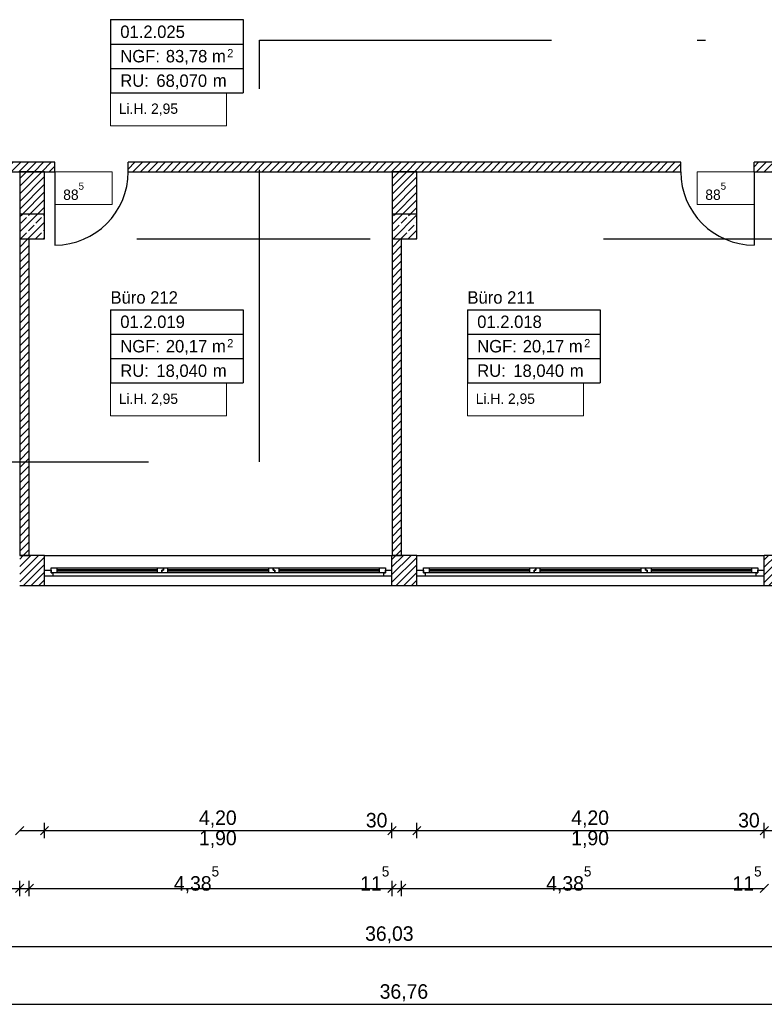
# Model space of a CAD drawing. Extents: x -28.8 to 46.3, y -2.8 to 85.1.
# Tile 7 of 16: x 13.7 to 22.7, y 23.7 to 35.6. Entities that reach past the tile are written whole.
import ezdxf

# ---------------------------------------------------------------- set-up
doc = ezdxf.new("R2010")
doc.units = 0
doc.header["$MEASUREMENT"] = 0
for name, pattern in [('Strichlinie', [0.005644, 0.002822, -0.002822]), ('Strichpunktlinie', [0.006703, 0.003528, -0.001764, 0, -0.001411]), ('Wipeout_Contour', [1, 0, -1])]:
    doc.linetypes.add(name, pattern=pattern)
for name, color, linetype in [('2._OG_2_0', 7, 'Continuous'), ('2._OG_2_P_BM_ROHBAU', 7, 'Continuous'), ('2._OG_2_P_ZE_BILD', 7, 'Continuous'), ('2._OG_2_P_ZE_TEXT', 7, 'Continuous'), ('2._OG_2_R_NT_INNENWAND', 7, 'Continuous'), ('2._OG_2_R_TR_AUSSENWAND', 7, 'Continuous'), ('2._OG_2_R_TR_INNENWAND', 7, 'Continuous'), ('2._OG_2_R_TR_STUETZE', 7, 'Continuous'), ('2._OG_2_R_TR_UNTERZUG', 7, 'Continuous'), ('2._OG_2_Räume', 7, 'Continuous')]:
    doc.layers.add(name, color=color, linetype=linetype)
doc.styles.add('ERSTELLTER_STIL_1', font='txt')
doc.styles.add('ERSTELLTER_STIL_2', font='txt')
pattern_1 = [(45, (0, 0), (-0.04596194, 0.04596194), [])]
pattern_2 = [(45, (0, 0), (-0.0919239, 0.0919239), []), (45, (-0.04596, 0.04596), (-0.0919239, 0.0919239), [0.0975, -0.0325])]

msp = doc.modelspace()

# ---------------------------------------------------------------- hatches: boundary and pattern name
at = {"layer": '2._OG_2_R_NT_INNENWAND', "linetype": 'Continuous', "ltscale": 1000}
h = msp.add_hatch(dxfattribs=at)
h.set_pattern_fill('MW_Kalksandstein_0002', color=256, style=0, pattern_type=2)
h.set_pattern_definition(pattern_1)
h.paths.add_polyline_path([(13.846, 32.95), (13.731, 32.95), (13.731, 29.125), (13.846, 29.125)], flags=0)
h = msp.add_hatch(dxfattribs=at)
h.set_pattern_fill('MW_Kalksandstein_0002', color=256, style=0, pattern_type=2)
h.set_pattern_definition(pattern_1)
h.paths.add_polyline_path([(18.346, 32.95), (18.231, 32.95), (18.231, 29.125), (18.346, 29.125)], flags=0)
at = {"layer": '2._OG_2_R_TR_AUSSENWAND', "linetype": 'Continuous', "ltscale": 1000}
h = msp.add_hatch(dxfattribs=at)
h.set_pattern_fill('MW_Kalksandstein_0002', color=256, style=0, pattern_type=2)
h.set_pattern_definition(pattern_1)
h.paths.add_polyline_path([(13.73, 28.875), (13.73, 28.76), (14.03, 28.76), (14.03, 28.875), (14.03, 28.945), (14.03, 29.125), (13.73, 29.125), (13.73, 28.945)], flags=0)
h = msp.add_hatch(dxfattribs=at)
h.set_pattern_fill('MW_Kalksandstein_0002', color=256, style=0, pattern_type=2)
h.set_pattern_definition(pattern_1)
h.paths.add_polyline_path([(18.23, 28.875), (18.23, 28.76), (18.53, 28.76), (18.53, 28.875), (18.53, 28.945), (18.53, 29.125), (18.23, 29.125), (18.23, 28.945)], flags=0)
h = msp.add_hatch(dxfattribs=at)
h.set_pattern_fill('MW_Kalksandstein_0002', color=256, style=0, pattern_type=2)
h.set_pattern_definition(pattern_1)
h.paths.add_polyline_path([(22.73, 28.875), (22.73, 28.76), (23.03, 28.76), (23.03, 28.875), (23.03, 28.945), (23.03, 29.125), (22.73, 29.125), (22.73, 28.945)], flags=0)
at = {"layer": '2._OG_2_R_TR_INNENWAND', "linetype": 'Continuous', "ltscale": 1000}
h = msp.add_hatch(dxfattribs=at)
h.set_pattern_fill('MW_Kalksandstein_0002', color=256, style=0, pattern_type=2)
h.set_pattern_definition(pattern_1)
h.paths.add_polyline_path([(13.606, 33.875), (13.606, 33.76), (14.156, 33.76), (14.156, 33.875)], flags=0)
h = msp.add_hatch(dxfattribs=at)
h.set_pattern_fill('MW_Kalksandstein_0002', color=256, style=0, pattern_type=2)
h.set_pattern_definition(pattern_1)
h.paths.add_polyline_path([(15.041, 33.76), (21.721, 33.76), (21.721, 33.875), (15.041, 33.875)], flags=0)
h = msp.add_hatch(dxfattribs=at)
h.set_pattern_fill('MW_Kalksandstein_0002', color=256, style=0, pattern_type=2)
h.set_pattern_definition(pattern_1)
h.paths.add_polyline_path([(22.606, 33.76), (23.156, 33.76), (23.156, 33.875), (22.606, 33.875)], flags=0)
h = msp.add_hatch(dxfattribs=at)
h.set_pattern_fill('MW_Kalksandstein_0002', color=256, style=0, pattern_type=2)
h.set_pattern_definition(pattern_1)
h.paths.add_polyline_path([(14.031, 33.76), (13.731, 33.76), (13.731, 33.25), (14.031, 33.25)], flags=0)
h = msp.add_hatch(dxfattribs=at)
h.set_pattern_fill('MW_Kalksandstein_0002', color=256, style=0, pattern_type=2)
h.set_pattern_definition(pattern_1)
h.paths.add_polyline_path([(18.531, 33.76), (18.231, 33.76), (18.231, 33.25), (18.531, 33.25)], flags=0)
at = {"layer": '2._OG_2_R_TR_STUETZE', "linetype": 'Continuous', "ltscale": 1000}
h = msp.add_hatch(dxfattribs=at)
h.set_pattern_fill('Beton__Stahlbeton_0002', color=256, style=0, pattern_type=2)
h.set_pattern_definition(pattern_2)
h.paths.add_polyline_path([(13.731, 32.95), (14.031, 32.95), (14.031, 33.25), (13.731, 33.25)], flags=0)
h = msp.add_hatch(dxfattribs=at)
h.set_pattern_fill('Beton__Stahlbeton_0002', color=256, style=0, pattern_type=2)
h.set_pattern_definition(pattern_2)
h.paths.add_polyline_path([(18.231, 32.95), (18.531, 32.95), (18.531, 33.25), (18.231, 33.25)], flags=0)

# ---------------------------------------------------------------- linework, layer by layer
at = {"layer": '2._OG_2_0', "linetype": 'Continuous', "ltscale": 1000}
for p, q in [((14.156, 33.76), (14.156, 33.875)), ((15.041, 33.76), (15.041, 33.875)), ((21.721, 33.76), (21.721, 33.875)), ((22.606, 33.76), (22.606, 33.875)), ((14.03, 28.945), (14.03, 29.125)), ((18.23, 28.945), (18.23, 29.125)), ((18.53, 28.945), (18.53, 29.125)), ((22.73, 28.945), (22.73, 29.125)), ((14.03, 28.875), (14.03, 28.945)), ((18.23, 28.875), (18.23, 28.945)), ((18.53, 28.875), (18.53, 28.945)), ((22.73, 28.875), (22.73, 28.945)), ((14.03, 28.76), (14.03, 28.875)), ((18.23, 28.76), (18.23, 28.875)), ((18.53, 28.76), (18.53, 28.875)), ((22.73, 28.76), (22.73, 28.875))]:
    msp.add_line(p, q, dxfattribs=at)
at = {"layer": '2._OG_2_P_BM_ROHBAU', "linetype": 'Continuous', "ltscale": 1000}
for p, q in [((13.78, 25.85), (13.68, 25.75)), ((14.08, 25.85), (13.98, 25.75)), ((14.03, 25.706), (14.03, 25.894)), ((18.28, 25.85), (18.18, 25.75)), ((18.23, 25.706), (18.23, 25.894)), ((18.58, 25.85), (18.48, 25.75)), ((18.53, 25.706), (18.53, 25.894)), ((22.78, 25.85), (22.68, 25.75)), ((22.73, 25.706), (22.73, 25.894)), ((13.73, 25.8), (14.03, 25.8)), ((14.03, 25.8), (18.23, 25.8)), ((18.23, 25.8), (18.53, 25.8)), ((18.53, 25.8), (22.73, 25.8)), ((22.73, 25.8), (23.03, 25.8)), ((13.781, 25.15), (13.681, 25.05)), ((13.731, 25.006), (13.731, 25.194)), ((13.896, 25.15), (13.796, 25.05)), ((13.846, 25.006), (13.846, 25.194)), ((18.281, 25.15), (18.181, 25.05)), ((18.231, 25.006), (18.231, 25.194)), ((18.396, 25.15), (18.296, 25.05)), ((18.346, 25.006), (18.346, 25.194)), ((22.781, 25.15), (22.681, 25.05)), ((9.5, 25.1), (13.731, 25.1)), ((13.731, 25.1), (13.846, 25.1)), ((13.846, 25.1), (18.231, 25.1)), ((18.231, 25.1), (18.346, 25.1)), ((18.346, 25.1), (22.731, 25.1)), ((0.366, 24.4), (36.395, 24.4)), ((0.001, 23.7), (36.76, 23.7))]:
    msp.add_line(p, q, dxfattribs=at)
at = {"layer": '2._OG_2_P_ZE_BILD', "linetype": 'Strichpunktlinie', "ltscale": 1000}
for p, q in [((16.628, 34.765), (16.628, 35.35)), ((16.628, 35.35), (45.863, 35.35)), ((16.628, 30.257), (16.628, 34.765)), ((-1.849, 30.257), (16.628, 30.257))]:
    msp.add_line(p, q, dxfattribs=at)
at = {"layer": '2._OG_2_P_ZE_TEXT', "color": 255, "linetype": 'Continuous', "lineweight": 18, "ltscale": 1000}
for p, q in [((16.229, 34.715), (14.828, 34.715)), ((14.828, 34.715), (14.828, 34.318)), ((16.229, 34.318), (16.229, 34.715)), ((14.828, 34.318), (16.229, 34.318)), ((14.846, 33.76), (14.156, 33.76)), ((14.156, 33.76), (14.156, 33.364)), ((14.846, 33.364), (14.846, 33.76)), ((22.606, 33.76), (21.917, 33.76)), ((21.917, 33.76), (21.917, 33.364)), ((22.606, 33.364), (22.606, 33.76)), ((14.156, 33.364), (14.846, 33.364)), ((21.917, 33.364), (22.606, 33.364)), ((16.229, 31.21), (14.828, 31.21)), ((14.828, 31.21), (14.828, 30.813)), ((16.229, 30.813), (16.229, 31.21)), ((20.544, 31.21), (19.142, 31.21)), ((19.142, 31.21), (19.142, 30.813)), ((20.544, 30.813), (20.544, 31.21)), ((14.828, 30.813), (16.229, 30.813)), ((19.142, 30.813), (20.544, 30.813))]:
    msp.add_line(p, q, dxfattribs=at)
at = {"layer": '2._OG_2_R_NT_INNENWAND', "linetype": 'Continuous', "ltscale": 1000}
for p, q in [((13.731, 33.25), (13.731, 29.125)), ((13.846, 33.25), (13.731, 33.25)), ((18.231, 33.25), (18.231, 29.125)), ((18.346, 33.25), (18.231, 33.25)), ((13.846, 29.125), (13.846, 32.95)), ((18.346, 29.125), (18.346, 32.95)), ((13.731, 29.125), (13.846, 29.125)), ((18.231, 29.125), (18.346, 29.125))]:
    msp.add_line(p, q, dxfattribs=at)
at = {"layer": '2._OG_2_R_TR_AUSSENWAND', "linetype": 'Continuous', "ltscale": 1000}
for p, q in [((14.03, 29.125), (13.73, 29.125)), ((14.03, 29.125), (18.23, 29.125)), ((18.53, 29.125), (18.23, 29.125)), ((18.53, 29.125), (22.73, 29.125)), ((23.03, 29.125), (22.73, 29.125)), ((13.73, 28.76), (14.03, 28.76)), ((14.03, 28.76), (18.23, 28.76)), ((18.23, 28.76), (18.53, 28.76)), ((18.53, 28.76), (22.73, 28.76)), ((22.73, 28.76), (23.03, 28.76))]:
    msp.add_line(p, q, dxfattribs=at)
at = {"layer": '2._OG_2_R_TR_INNENWAND', "linetype": 'Continuous', "ltscale": 1000}
for p, q in [((14.156, 33.875), (13.606, 33.875)), ((21.721, 33.875), (15.041, 33.875)), ((23.156, 33.875), (22.606, 33.875)), ((13.606, 33.76), (14.156, 33.76)), ((14.031, 33.76), (13.731, 33.76)), ((13.731, 33.76), (13.731, 33.25)), ((14.031, 33.25), (14.031, 33.76)), ((14.156, 33.76), (14.156, 32.875)), ((15.041, 33.76), (21.721, 33.76)), ((18.531, 33.76), (18.231, 33.76)), ((18.231, 33.76), (18.231, 33.25)), ((18.531, 33.25), (18.531, 33.76)), ((22.606, 33.76), (23.156, 33.76)), ((22.606, 33.76), (22.606, 32.875))]:
    msp.add_line(p, q, dxfattribs=at)
for centre, start, end in [((14.156, 33.76), 270, 0), ((22.606, 33.76), 180, 270)]:
    msp.add_arc(centre, 0.885, start, end, dxfattribs=at)
at = {"layer": '2._OG_2_R_TR_STUETZE', "linetype": 'Continuous', "ltscale": 1000}
for p, q in [((13.731, 33.25), (13.731, 32.95)), ((14.031, 33.25), (13.731, 33.25)), ((14.031, 32.95), (14.031, 33.25)), ((18.231, 33.25), (18.231, 32.95)), ((18.531, 33.25), (18.231, 33.25)), ((18.531, 32.95), (18.531, 33.25)), ((13.731, 32.95), (14.031, 32.95)), ((18.231, 32.95), (18.531, 32.95))]:
    msp.add_line(p, q, dxfattribs=at)
at = {"layer": '2._OG_2_R_TR_UNTERZUG', "linetype": 'Strichlinie', "ltscale": 1000}
msp.add_line((9.5, 32.95), (36.26, 32.95), dxfattribs=at)
at = {"layer": '2._OG_2_Räume', "linetype": 'Continuous', "ltscale": 1000}
for p, q in [((14.828, 35.599), (14.828, 34.715)), ((14.828, 35.599), (16.432, 35.599)), ((16.432, 35.599), (16.432, 34.715)), ((14.828, 35.304), (16.432, 35.304)), ((14.828, 35.009), (16.432, 35.009)), ((14.828, 34.715), (16.432, 34.715)), ((14.828, 32.094), (14.828, 31.21)), ((14.828, 32.094), (16.432, 32.094)), ((16.432, 32.094), (16.432, 31.21)), ((19.142, 32.094), (19.142, 31.21)), ((19.142, 32.094), (20.746, 32.094)), ((20.746, 32.094), (20.746, 31.21)), ((14.828, 31.799), (16.432, 31.799)), ((19.142, 31.799), (20.746, 31.799)), ((14.828, 31.504), (16.432, 31.504)), ((19.142, 31.504), (20.746, 31.504)), ((14.828, 31.21), (16.432, 31.21)), ((19.142, 31.21), (20.746, 31.21))]:
    msp.add_line(p, q, dxfattribs=at)

# ---------------------------------------------------------------- texts
at = {"layer": '2._OG_2_P_BM_ROHBAU', "linetype": 'Continuous', "char_height": 0.175, "attachment_point": 7, "style": 'ERSTELLTER_STIL_2'}
for s, insert in [('{4,20}', (15.897, 25.835)), ('{30}', (17.914, 25.835)), ('{4,20}', (20.397, 25.835)), ('{30}', (22.414, 25.835)), ('{1,90}', (15.897, 25.59)), ('{1,90}', (20.397, 25.59)), ('{11\\A1{\\H0.7x;\\S5^  ;}}', (17.846, 25.073)), ('{11\\A1{\\H0.7x;\\S5^  ;}}', (22.346, 25.073)), ('{4,38\\A1{\\H0.7x;\\S5^  ;}}', (15.594, 25.041)), ('{4,38\\A1{\\H0.7x;\\S5^  ;}}', (20.094, 25.041)), ('{36,03}', (17.905, 24.435)), ('{36,76}', (18.081, 23.735))]:
    msp.add_mtext(s, dxfattribs=dict(at, insert=insert))
at = {"layer": '2._OG_2_P_ZE_TEXT', "linetype": 'Continuous', "char_height": 0.125, "attachment_point": 1, "style": 'ERSTELLTER_STIL_2'}
for s, insert in [('{Li.H. 2,95}', (14.928, 34.586)), ('{88\\A1{\\H0.7x;\\S5^  ;}}', (14.256, 33.631)), ('{88\\A1{\\H0.7x;\\S5^  ;}}', (22.017, 33.631)), ('{Li.H. 2,95}', (14.928, 31.081)), ('{Li.H. 2,95}', (19.242, 31.081))]:
    msp.add_mtext(s, dxfattribs=dict(at, insert=insert))
at = {"layer": '2._OG_2_Räume', "linetype": 'Continuous'}
for s, insert, char_height, attachment_point, style in [('{01.2.025 }', (14.946, 35.528), 0.15, 1, 'ERSTELLTER_STIL_2'), ('{NGF: }', (14.946, 35.233), 0.15, 1, 'ERSTELLTER_STIL_2'), ('{83,78 m}', (15.496, 35.233), 0.15, 1, 'ERSTELLTER_STIL_2'), ('{2}', (16.238, 35.244), 0.1, 1, 'ERSTELLTER_STIL_2'), ('{RU: }', (14.946, 34.938), 0.15, 1, 'ERSTELLTER_STIL_2'), ('{68,070}', (15.382, 34.759), 0.15, 7, 'ERSTELLTER_STIL_2'), ('{ m}', (16.009, 34.938), 0.15, 1, 'ERSTELLTER_STIL_2'), ('{Büro 212}', (14.828, 32.317), 0.15, 1, 'ERSTELLTER_STIL_1'), ('{Büro 211}', (19.142, 32.317), 0.15, 1, 'ERSTELLTER_STIL_1'), ('{01.2.019 }', (14.946, 32.023), 0.15, 1, 'ERSTELLTER_STIL_2'), ('{01.2.018 }', (19.26, 32.023), 0.15, 1, 'ERSTELLTER_STIL_2'), ('{NGF: }', (14.946, 31.728), 0.15, 1, 'ERSTELLTER_STIL_2'), ('{20,17 m}', (15.496, 31.728), 0.15, 1, 'ERSTELLTER_STIL_2'), ('{2}', (16.238, 31.739), 0.1, 1, 'ERSTELLTER_STIL_2'), ('{NGF: }', (19.26, 31.728), 0.15, 1, 'ERSTELLTER_STIL_2'), ('{20,17 m}', (19.81, 31.728), 0.15, 1, 'ERSTELLTER_STIL_2'), ('{2}', (20.552, 31.739), 0.1, 1, 'ERSTELLTER_STIL_2'), ('{RU: }', (14.946, 31.433), 0.15, 1, 'ERSTELLTER_STIL_2'), ('{18,040}', (15.382, 31.254), 0.15, 7, 'ERSTELLTER_STIL_2'), ('{RU: }', (19.26, 31.433), 0.15, 1, 'ERSTELLTER_STIL_2'), ('{18,040}', (19.696, 31.254), 0.15, 7, 'ERSTELLTER_STIL_2'), ('{ m}', (16.009, 31.433), 0.15, 1, 'ERSTELLTER_STIL_2'), ('{ m}', (20.323, 31.433), 0.15, 1, 'ERSTELLTER_STIL_2')]:
    msp.add_mtext(s, dxfattribs=dict(at, insert=insert, char_height=char_height, attachment_point=attachment_point, style=style))

# ---------------------------------------------------------------- wipeouts: each hides what was drawn before it
at = {"color": 254, "linetype": 'Wipeout_Contour', "lineweight": 0, "ltscale": 132.620262}
msp.add_wipeout([(14.13, 28.875), (14.13, 28.915), (18.13, 28.915), (18.13, 28.875)], dxfattribs=at).dxf.layer = '2._OG_2_R_TR_AUSSENWAND'
at = {"color": 254, "linetype": 'Wipeout_Contour', "lineweight": 0, "ltscale": 142.232191}
msp.add_wipeout([(18.63, 28.875), (18.63, 28.915), (22.63, 28.915), (22.63, 28.875)], dxfattribs=at).dxf.layer = '2._OG_2_R_TR_AUSSENWAND'

# ---------------------------------------------------------------- next in the draw order: wipeouts: each hides what was drawn before it
at = {"color": 254, "linetype": 'Wipeout_Contour', "lineweight": 0, "ltscale": 192.858103}
msp.add_wipeout([(14.03, 28.945), (14.11, 28.945), (14.11, 28.915), (14.13, 28.915), (14.13, 28.875), (14.03, 28.875)], dxfattribs=at).dxf.layer = '2._OG_2_R_TR_AUSSENWAND'
at = {"color": 254, "linetype": 'Wipeout_Contour', "lineweight": 0, "ltscale": 205.342445}
msp.add_wipeout([(18.23, 28.875), (18.13, 28.875), (18.13, 28.915), (18.15, 28.915), (18.15, 28.945), (18.23, 28.945)], dxfattribs=at).dxf.layer = '2._OG_2_R_TR_AUSSENWAND'
at = {"color": 254, "linetype": 'Wipeout_Contour', "lineweight": 0, "ltscale": 206.048679}
msp.add_wipeout([(18.53, 28.945), (18.61, 28.945), (18.61, 28.915), (18.63, 28.915), (18.63, 28.875), (18.53, 28.875)], dxfattribs=at).dxf.layer = '2._OG_2_R_TR_AUSSENWAND'
at = {"color": 254, "linetype": 'Wipeout_Contour', "lineweight": 0, "ltscale": 220.939063}
msp.add_wipeout([(22.73, 28.875), (22.63, 28.875), (22.63, 28.915), (22.65, 28.915), (22.65, 28.945), (22.73, 28.945)], dxfattribs=at).dxf.layer = '2._OG_2_R_TR_AUSSENWAND'

# ---------------------------------------------------------------- next in the draw order: linework, layer by layer
at = {"layer": '2._OG_2_R_TR_AUSSENWAND', "linetype": 'Continuous', "ltscale": 1000}
for p, q in [((14.03, 28.875), (14.03, 28.945)), ((18.23, 28.875), (18.23, 28.945)), ((18.53, 28.875), (18.53, 28.945)), ((22.73, 28.875), (22.73, 28.945))]:
    msp.add_line(p, q, dxfattribs=at)

# ---------------------------------------------------------------- next in the draw order: wipeouts: each hides what was drawn before it
at = {"color": 254, "linetype": 'Wipeout_Contour', "lineweight": 0, "ltscale": 129.993498}
msp.add_wipeout([(14.18, 28.915), (14.18, 28.935), (15.397, 28.935), (15.397, 28.915)], dxfattribs=at).dxf.layer = '2._OG_2_R_TR_AUSSENWAND'
at = {"color": 254, "linetype": 'Wipeout_Contour', "lineweight": 0, "ltscale": 139.110717}
msp.add_wipeout([(18.68, 28.915), (18.68, 28.935), (19.897, 28.935), (19.897, 28.915)], dxfattribs=at).dxf.layer = '2._OG_2_R_TR_AUSSENWAND'

# ---------------------------------------------------------------- next in the draw order: wipeouts: each hides what was drawn before it
at = {"color": 254, "linetype": 'Wipeout_Contour', "lineweight": 0, "ltscale": 130.135924}
msp.add_wipeout([(14.18, 28.955), (14.18, 28.975), (15.397, 28.975), (15.397, 28.955)], dxfattribs=at).dxf.layer = '2._OG_2_R_TR_AUSSENWAND'
at = {"color": 254, "linetype": 'Wipeout_Contour', "lineweight": 0, "ltscale": 139.243823}
msp.add_wipeout([(18.68, 28.955), (18.68, 28.975), (19.897, 28.975), (19.897, 28.955)], dxfattribs=at).dxf.layer = '2._OG_2_R_TR_AUSSENWAND'

# ---------------------------------------------------------------- next in the draw order: wipeouts: each hides what was drawn before it
at = {"color": 254, "linetype": 'Wipeout_Contour', "lineweight": 0, "ltscale": 128.882636}
msp.add_wipeout([(14.11, 28.915), (14.11, 28.975), (14.18, 28.975), (14.18, 28.915)], dxfattribs=at).dxf.layer = '2._OG_2_R_TR_AUSSENWAND'
at = {"color": 254, "linetype": 'Wipeout_Contour', "lineweight": 0, "ltscale": 196.64171}
msp.add_wipeout([(15.447, 28.915), (15.397, 28.915), (15.397, 28.975), (15.467, 28.975), (15.467, 28.945), (15.447, 28.945)], dxfattribs=at).dxf.layer = '2._OG_2_R_TR_AUSSENWAND'
at = {"color": 254, "linetype": 'Wipeout_Contour', "lineweight": 0, "ltscale": 137.737708}
msp.add_wipeout([(18.61, 28.915), (18.61, 28.975), (18.68, 28.975), (18.68, 28.915)], dxfattribs=at).dxf.layer = '2._OG_2_R_TR_AUSSENWAND'
at = {"color": 254, "linetype": 'Wipeout_Contour', "lineweight": 0, "ltscale": 210.654841}
msp.add_wipeout([(19.947, 28.915), (19.897, 28.915), (19.897, 28.975), (19.967, 28.975), (19.967, 28.945), (19.947, 28.945)], dxfattribs=at).dxf.layer = '2._OG_2_R_TR_AUSSENWAND'

# ---------------------------------------------------------------- next in the draw order: linework, layer by layer
at = {"layer": '2._OG_2_R_TR_AUSSENWAND', "linetype": 'Continuous', "ltscale": 1000}
for p, q in [((14.03, 28.945), (14.11, 28.945)), ((14.11, 28.915), (14.11, 28.975)), ((14.11, 28.945), (14.11, 28.915)), ((18.53, 28.945), (18.61, 28.945)), ((18.61, 28.915), (18.61, 28.975)), ((18.61, 28.945), (18.61, 28.915)), ((14.13, 28.875), (14.03, 28.875)), ((18.63, 28.875), (18.53, 28.875))]:
    msp.add_line(p, q, dxfattribs=at)

# ---------------------------------------------------------------- next in the draw order: wipeouts: each hides what was drawn before it
at = {"color": 254, "linetype": 'Wipeout_Contour', "lineweight": 0, "ltscale": 130.064706}
msp.add_wipeout([(14.18, 28.955), (15.397, 28.955), (15.397, 28.935), (14.18, 28.935)], dxfattribs=at).dxf.layer = '2._OG_2_R_TR_AUSSENWAND'
at = {"color": 254, "linetype": 'Wipeout_Contour', "lineweight": 0, "ltscale": 132.522273}
msp.add_wipeout([(15.517, 28.915), (15.517, 28.935), (16.743, 28.935), (16.743, 28.915)], dxfattribs=at).dxf.layer = '2._OG_2_R_TR_AUSSENWAND'
at = {"color": 254, "linetype": 'Wipeout_Contour', "lineweight": 0, "ltscale": 139.177263}
msp.add_wipeout([(18.68, 28.955), (19.897, 28.955), (19.897, 28.935), (18.68, 28.935)], dxfattribs=at).dxf.layer = '2._OG_2_R_TR_AUSSENWAND'
at = {"color": 254, "linetype": 'Wipeout_Contour', "lineweight": 0, "ltscale": 142.157464}
msp.add_wipeout([(20.017, 28.915), (20.017, 28.935), (21.243, 28.935), (21.243, 28.915)], dxfattribs=at).dxf.layer = '2._OG_2_R_TR_AUSSENWAND'

# ---------------------------------------------------------------- next in the draw order: linework, layer by layer
at = {"layer": '2._OG_2_R_TR_AUSSENWAND', "linetype": 'Continuous', "ltscale": 1000}
for p, q in [((14.11, 28.975), (14.18, 28.975)), ((14.11, 28.915), (14.13, 28.915)), ((14.18, 28.915), (14.11, 28.915)), ((14.13, 28.915), (14.13, 28.875)), ((14.18, 28.975), (14.18, 28.915)), ((18.61, 28.975), (18.68, 28.975)), ((18.61, 28.915), (18.63, 28.915)), ((18.68, 28.915), (18.61, 28.915)), ((18.63, 28.915), (18.63, 28.875)), ((18.68, 28.975), (18.68, 28.915))]:
    msp.add_line(p, q, dxfattribs=at)

# ---------------------------------------------------------------- next in the draw order: wipeouts: each hides what was drawn before it
at = {"color": 254, "linetype": 'Wipeout_Contour', "lineweight": 0, "ltscale": 132.661985}
msp.add_wipeout([(15.517, 28.955), (15.517, 28.975), (16.743, 28.975), (16.743, 28.955)], dxfattribs=at).dxf.layer = '2._OG_2_R_TR_AUSSENWAND'
at = {"color": 254, "linetype": 'Wipeout_Contour', "lineweight": 0, "ltscale": 142.287721}
msp.add_wipeout([(20.017, 28.955), (20.017, 28.975), (21.243, 28.975), (21.243, 28.955)], dxfattribs=at).dxf.layer = '2._OG_2_R_TR_AUSSENWAND'

# ---------------------------------------------------------------- next in the draw order: wipeouts: each hides what was drawn before it
at = {"color": 254, "linetype": 'Wipeout_Contour', "lineweight": 0, "ltscale": 197.158493}
msp.add_wipeout([(15.467, 28.975), (15.517, 28.975), (15.517, 28.915), (15.447, 28.915), (15.447, 28.945), (15.467, 28.945)], dxfattribs=at).dxf.layer = '2._OG_2_R_TR_AUSSENWAND'
at = {"color": 254, "linetype": 'Wipeout_Contour', "lineweight": 0, "ltscale": 200.553393}
msp.add_wipeout([(16.793, 28.945), (16.813, 28.945), (16.813, 28.915), (16.743, 28.915), (16.743, 28.975), (16.793, 28.975)], dxfattribs=at).dxf.layer = '2._OG_2_R_TR_AUSSENWAND'
at = {"color": 254, "linetype": 'Wipeout_Contour', "lineweight": 0, "ltscale": 211.277565}
msp.add_wipeout([(19.967, 28.975), (20.017, 28.975), (20.017, 28.915), (19.947, 28.915), (19.947, 28.945), (19.967, 28.945)], dxfattribs=at).dxf.layer = '2._OG_2_R_TR_AUSSENWAND'
at = {"color": 254, "linetype": 'Wipeout_Contour', "lineweight": 0, "ltscale": 215.326033}
msp.add_wipeout([(21.293, 28.945), (21.313, 28.945), (21.313, 28.915), (21.243, 28.915), (21.243, 28.975), (21.293, 28.975)], dxfattribs=at).dxf.layer = '2._OG_2_R_TR_AUSSENWAND'

# ---------------------------------------------------------------- next in the draw order: linework, layer by layer
at = {"layer": '2._OG_2_R_TR_AUSSENWAND', "linetype": 'Continuous', "ltscale": 1000}
for p, q in [((14.18, 28.975), (15.397, 28.975)), ((14.18, 28.955), (15.397, 28.955)), ((15.397, 28.935), (14.18, 28.935)), ((15.397, 28.915), (14.18, 28.915)), ((15.397, 28.915), (15.397, 28.975)), ((15.447, 28.915), (15.397, 28.915)), ((15.447, 28.945), (15.447, 28.915)), ((15.447, 28.915), (15.447, 28.945)), ((18.68, 28.975), (19.897, 28.975)), ((18.68, 28.955), (19.897, 28.955)), ((19.897, 28.935), (18.68, 28.935)), ((19.897, 28.915), (18.68, 28.915)), ((19.897, 28.915), (19.897, 28.975)), ((19.947, 28.915), (19.897, 28.915)), ((19.947, 28.945), (19.947, 28.915)), ((19.947, 28.915), (19.947, 28.945))]:
    msp.add_line(p, q, dxfattribs=at)

# ---------------------------------------------------------------- next in the draw order: wipeouts: each hides what was drawn before it
at = {"color": 254, "linetype": 'Wipeout_Contour', "lineweight": 0, "ltscale": 132.592123}
msp.add_wipeout([(15.517, 28.955), (16.743, 28.955), (16.743, 28.935), (15.517, 28.935)], dxfattribs=at).dxf.layer = '2._OG_2_R_TR_AUSSENWAND'
at = {"color": 254, "linetype": 'Wipeout_Contour', "lineweight": 0, "ltscale": 135.215946}
msp.add_wipeout([(16.863, 28.915), (16.863, 28.935), (18.08, 28.935), (18.08, 28.915)], dxfattribs=at).dxf.layer = '2._OG_2_R_TR_AUSSENWAND'
at = {"color": 254, "linetype": 'Wipeout_Contour', "lineweight": 0, "ltscale": 142.222585}
msp.add_wipeout([(20.017, 28.955), (21.243, 28.955), (21.243, 28.935), (20.017, 28.935)], dxfattribs=at).dxf.layer = '2._OG_2_R_TR_AUSSENWAND'
at = {"color": 254, "linetype": 'Wipeout_Contour', "lineweight": 0, "ltscale": 145.337801}
msp.add_wipeout([(21.363, 28.915), (21.363, 28.935), (22.58, 28.935), (22.58, 28.915)], dxfattribs=at).dxf.layer = '2._OG_2_R_TR_AUSSENWAND'

# ---------------------------------------------------------------- next in the draw order: linework, layer by layer
at = {"layer": '2._OG_2_R_TR_AUSSENWAND', "linetype": 'Continuous', "ltscale": 1000}
for p, q in [((15.397, 28.975), (15.467, 28.975)), ((15.467, 28.945), (15.447, 28.945)), ((15.447, 28.945), (15.467, 28.945)), ((15.517, 28.915), (15.447, 28.915)), ((15.467, 28.975), (15.467, 28.945)), ((15.467, 28.975), (15.517, 28.975)), ((15.467, 28.945), (15.467, 28.975)), ((15.517, 28.975), (15.517, 28.915)), ((19.897, 28.975), (19.967, 28.975)), ((19.967, 28.945), (19.947, 28.945)), ((19.947, 28.945), (19.967, 28.945)), ((20.017, 28.915), (19.947, 28.915)), ((19.967, 28.975), (19.967, 28.945)), ((19.967, 28.975), (20.017, 28.975)), ((19.967, 28.945), (19.967, 28.975)), ((20.017, 28.975), (20.017, 28.915))]:
    msp.add_line(p, q, dxfattribs=at)

# ---------------------------------------------------------------- next in the draw order: wipeouts: each hides what was drawn before it
at = {"color": 254, "linetype": 'Wipeout_Contour', "lineweight": 0, "ltscale": 135.352879}
msp.add_wipeout([(16.863, 28.955), (16.863, 28.975), (18.08, 28.975), (18.08, 28.955)], dxfattribs=at).dxf.layer = '2._OG_2_R_TR_AUSSENWAND'
at = {"color": 254, "linetype": 'Wipeout_Contour', "lineweight": 0, "ltscale": 145.465212}
msp.add_wipeout([(21.363, 28.955), (21.363, 28.975), (22.58, 28.975), (22.58, 28.955)], dxfattribs=at).dxf.layer = '2._OG_2_R_TR_AUSSENWAND'

# ---------------------------------------------------------------- next in the draw order: wipeouts: each hides what was drawn before it
at = {"color": 254, "linetype": 'Wipeout_Contour', "lineweight": 0, "ltscale": 201.104151}
msp.add_wipeout([(16.813, 28.945), (16.793, 28.945), (16.793, 28.975), (16.863, 28.975), (16.863, 28.915), (16.813, 28.915)], dxfattribs=at).dxf.layer = '2._OG_2_R_TR_AUSSENWAND'
at = {"color": 254, "linetype": 'Wipeout_Contour', "lineweight": 0, "ltscale": 136.601412}
msp.add_wipeout([(18.08, 28.915), (18.08, 28.975), (18.15, 28.975), (18.15, 28.915)], dxfattribs=at).dxf.layer = '2._OG_2_R_TR_AUSSENWAND'
at = {"color": 254, "linetype": 'Wipeout_Contour', "lineweight": 0, "ltscale": 215.976334}
msp.add_wipeout([(21.313, 28.945), (21.293, 28.945), (21.293, 28.975), (21.363, 28.975), (21.363, 28.915), (21.313, 28.915)], dxfattribs=at).dxf.layer = '2._OG_2_R_TR_AUSSENWAND'
at = {"color": 254, "linetype": 'Wipeout_Contour', "lineweight": 0, "ltscale": 146.94401}
msp.add_wipeout([(22.58, 28.915), (22.58, 28.975), (22.65, 28.975), (22.65, 28.915)], dxfattribs=at).dxf.layer = '2._OG_2_R_TR_AUSSENWAND'

# ---------------------------------------------------------------- next in the draw order: linework, layer by layer
at = {"layer": '2._OG_2_R_TR_AUSSENWAND', "linetype": 'Continuous', "ltscale": 1000}
for p, q in [((15.517, 28.975), (16.743, 28.975)), ((15.517, 28.955), (16.743, 28.955)), ((16.743, 28.935), (15.517, 28.935)), ((16.743, 28.915), (15.517, 28.915)), ((16.743, 28.915), (16.743, 28.975)), ((16.743, 28.975), (16.793, 28.975)), ((16.793, 28.975), (16.793, 28.945)), ((16.793, 28.945), (16.793, 28.975)), ((18.15, 28.975), (18.15, 28.915)), ((18.15, 28.915), (18.15, 28.945)), ((18.15, 28.945), (18.23, 28.945)), ((20.017, 28.975), (21.243, 28.975)), ((20.017, 28.955), (21.243, 28.955)), ((21.243, 28.935), (20.017, 28.935)), ((21.243, 28.915), (20.017, 28.915)), ((21.243, 28.915), (21.243, 28.975)), ((21.243, 28.975), (21.293, 28.975)), ((21.293, 28.975), (21.293, 28.945)), ((21.293, 28.945), (21.293, 28.975)), ((22.65, 28.975), (22.65, 28.915)), ((22.65, 28.915), (22.65, 28.945)), ((22.65, 28.945), (22.73, 28.945)), ((18.13, 28.875), (14.13, 28.875)), ((18.23, 28.875), (18.13, 28.875)), ((22.63, 28.875), (18.63, 28.875)), ((22.73, 28.875), (22.63, 28.875))]:
    msp.add_line(p, q, dxfattribs=at)

# ---------------------------------------------------------------- next in the draw order: wipeouts: each hides what was drawn before it
at = {"color": 254, "linetype": 'Wipeout_Contour', "lineweight": 0, "ltscale": 135.284406}
msp.add_wipeout([(16.863, 28.955), (18.08, 28.955), (18.08, 28.935), (16.863, 28.935)], dxfattribs=at).dxf.layer = '2._OG_2_R_TR_AUSSENWAND'
at = {"color": 254, "linetype": 'Wipeout_Contour', "lineweight": 0, "ltscale": 145.401498}
msp.add_wipeout([(21.363, 28.955), (22.58, 28.955), (22.58, 28.935), (21.363, 28.935)], dxfattribs=at).dxf.layer = '2._OG_2_R_TR_AUSSENWAND'

# ---------------------------------------------------------------- next in the draw order: linework, layer by layer
at = {"layer": '2._OG_2_R_TR_AUSSENWAND', "linetype": 'Continuous', "ltscale": 1000}
for p, q in [((16.813, 28.915), (16.743, 28.915)), ((16.793, 28.975), (16.863, 28.975)), ((16.793, 28.945), (16.813, 28.945)), ((16.813, 28.945), (16.793, 28.945)), ((16.813, 28.945), (16.813, 28.915)), ((16.813, 28.915), (16.813, 28.945)), ((16.863, 28.915), (16.813, 28.915)), ((16.863, 28.975), (18.08, 28.975)), ((16.863, 28.975), (16.863, 28.915)), ((16.863, 28.955), (18.08, 28.955)), ((18.08, 28.935), (16.863, 28.935)), ((18.08, 28.915), (16.863, 28.915)), ((18.08, 28.915), (18.08, 28.975)), ((18.08, 28.975), (18.15, 28.975)), ((18.15, 28.915), (18.08, 28.915)), ((18.13, 28.875), (18.13, 28.915)), ((18.13, 28.915), (18.15, 28.915)), ((21.313, 28.915), (21.243, 28.915)), ((21.293, 28.975), (21.363, 28.975)), ((21.293, 28.945), (21.313, 28.945)), ((21.313, 28.945), (21.293, 28.945)), ((21.313, 28.945), (21.313, 28.915)), ((21.313, 28.915), (21.313, 28.945)), ((21.363, 28.915), (21.313, 28.915)), ((21.363, 28.975), (22.58, 28.975)), ((21.363, 28.975), (21.363, 28.915)), ((21.363, 28.955), (22.58, 28.955)), ((22.58, 28.935), (21.363, 28.935)), ((22.58, 28.915), (21.363, 28.915)), ((22.58, 28.915), (22.58, 28.975)), ((22.58, 28.975), (22.65, 28.975)), ((22.65, 28.915), (22.58, 28.915)), ((22.63, 28.875), (22.63, 28.915)), ((22.63, 28.915), (22.65, 28.915))]:
    msp.add_line(p, q, dxfattribs=at)

doc.saveas('drawing.dxf')
